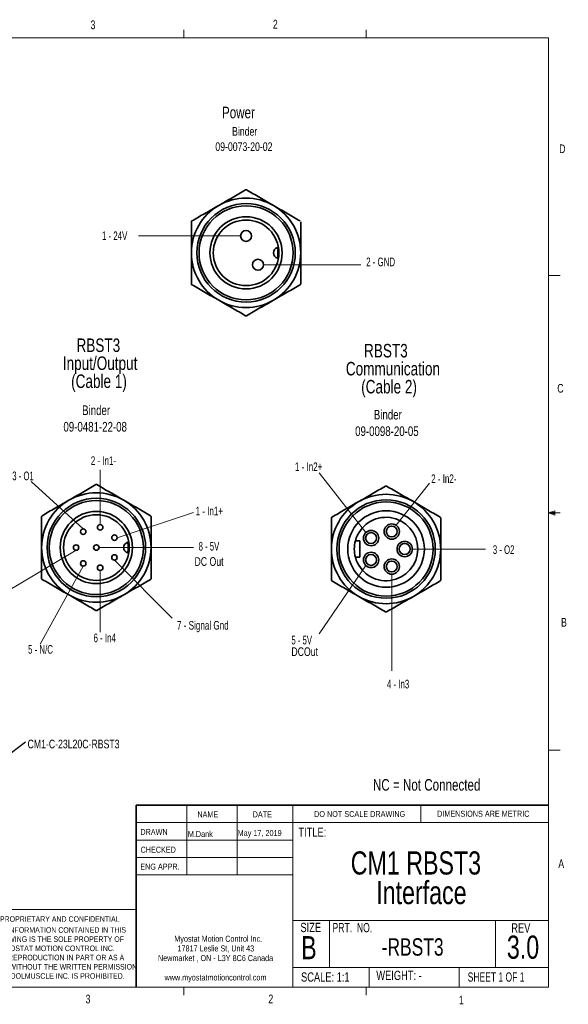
# Model space of a CAD drawing. Header units: millimetres. Extents: x 11 to 421, y 5 to 275.
# Tile 20 of 20: x 271 to 421, y 5 to 275. Entities that reach past the tile are written whole.
import ezdxf

# ---------------------------------------------------------------- set-up
doc = ezdxf.new("R2010")
doc.units = ezdxf.units.MM
doc.styles.add('SLDTEXTSTYLE0', font='TXT', dxfattribs={"width": 0.75})
doc.styles.add('SLDTEXTSTYLE2', font='TXT', dxfattribs={"width": 0.694444})
doc.styles.add('SLDTEXTSTYLE3', font='TXT', dxfattribs={"width": 0.6875})
doc.styles.add('SLDTEXTSTYLE4', font='TXT', dxfattribs={"width": 0.666667})
doc.styles.add('SLDTEXTSTYLE5', font='TXT', dxfattribs={"width": 0.696429})
doc.styles.add('SLDTEXTSTYLE6', font='TXT', dxfattribs={"width": 0.678571})
doc.dimstyles.new('SLDDIMSTYLE4', dxfattribs={"dimtxt": 0.18, "dimasz": 3, "dimexe": 0, "dimexo": 0.0625, "dimgap": 0, "dimtad": 0, "dimtih": 1, "dimtoh": 1, "dimdec": 0, "dimrnd": 1e-09, "dimzin": 0, "dimdsep": 46, "dimtxsty": 'Standard', "dimsah": 1, "dimcen": 0.09, "dimadec": 0, "dimazin": 0, "dimtfac": 3, "dimtdec": 0, "dimtofl": 0, "dimtmove": 0, "dimatfit": 3, "dimfxl": 1, "dimfrac": 2, "dimtolj": 1, "dimtzin": 0, "dimarcsym": 0})

# ---------------------------------------------------------------- blocks, each defined once
blk = doc.blocks.new('SW_NOTE_0')
at = {"color": 0, "linetype": 'Continuous', "lineweight": 0, "attachment_point": 2, "style": 'SLDTEXTSTYLE0'}
for s, insert, char_height in [('Binder', (4.76, 3.07), 2.381), ('09-0073-20-02', (4.54, -1.11), 2.3813)]:
    blk.add_mtext(s, dxfattribs=dict(at, insert=insert, char_height=char_height))
blk = doc.blocks.new('SW_NOTE_0_1')
at = {"color": 0, "linetype": 'Continuous', "lineweight": 0, "attachment_point": 2, "style": 'SLDTEXTSTYLE0'}
for s, insert, char_height in [('Binder', (5.29, 3.41), 2.646), ('09-0481-22-08', (5.04, -1.12), 2.6458)]:
    blk.add_mtext(s, dxfattribs=dict(at, insert=insert, char_height=char_height))
blk = doc.blocks.new('SW_NOTE_0_3')
at = {"color": 0, "linetype": 'Continuous', "lineweight": 0, "char_height": 1.651, "attachment_point": 2, "style": 'SLDTEXTSTYLE0'}
for s, insert in [('Myostat Motion Control Inc.', (15.3, 2.13)), ('17817 Leslie St, Unit 43', (14.64, -0.52)), ('Newmarket , ON - L3Y 8C6 Canada', (14.56, -3.17)), ('www.myostatmotioncontrol.com', (14.55, -8.48))]:
    blk.add_mtext(s, dxfattribs=dict(at, insert=insert))
blk = doc.blocks.new('SW_NOTE_0_4')
at = {"color": 0, "linetype": 'Continuous', "lineweight": 0, "char_height": 1.524, "attachment_point": 2, "style": 'SLDTEXTSTYLE0'}
for s, insert in [('THE INFORMATION CONTAINED IN THIS', (18.36, 1.96)), ('DRAWING IS THE SOLE PROPERTY OF', (18.31, -0.56)), ('MYOSTAT MOTION CONTROL INC.', (17.87, -3.08)), ('ANY REPRODUCTION IN PART OR AS A', (18.11, -5.61)), ('WHOLE WITHOUT THE WRITTEN PERMISSION', (18.52, -8.13)), ('OF COOLMUSCLE INC. IS PROHIBITED.', (18.42, -10.66))]:
    blk.add_mtext(s, dxfattribs=dict(at, insert=insert))
blk = doc.blocks.new('SW_NOTE_0_5')
at = {"color": 0, "linetype": 'Continuous', "lineweight": 0, "char_height": 6.35, "attachment_point": 2, "style": 'SLDTEXTSTYLE0'}
for s, insert in [('CM1 RBST3', (21.53, 8.19)), ('Interface', (23.04, 0.07))]:
    blk.add_mtext(s, dxfattribs=dict(at, insert=insert))
blk = doc.blocks.new('SW_NOTE_0_6')
at = {"color": 0, "linetype": 'Continuous', "lineweight": 0, "char_height": 2.381, "attachment_point": 2}
for s, insert, style in [('8 - 5V', (4.2, 3.07), 'SLDTEXTSTYLE4'), ('DC Out', (4.22, -1.11), 'SLDTEXTSTYLE0')]:
    blk.add_mtext(s, dxfattribs=dict(at, insert=insert, style=style))
blk = doc.blocks.new('SW_NOTE_0_7')
at = {"color": 0, "linetype": 'Continuous', "lineweight": 0, "attachment_point": 2, "style": 'SLDTEXTSTYLE0'}
for s, insert, char_height in [('RBST3', (6.71, 4.77), 3.704), ('Input/Output', (7.19, -0.16), 3.7042), ('(Cable 1)', (6.89, -5.1), 3.704)]:
    blk.add_mtext(s, dxfattribs=dict(at, insert=insert, char_height=char_height))
blk = doc.blocks.new('SW_NOTE_0_8')
at = {"color": 0, "linetype": 'Continuous', "lineweight": 0, "attachment_point": 2, "style": 'SLDTEXTSTYLE0'}
for s, insert, char_height in [('RBST3', (6.71, 4.77), 3.704), ('Communication', (8.64, -0.16), 3.7042), ('(Cable 2)', (7.58, -5.1), 3.704)]:
    blk.add_mtext(s, dxfattribs=dict(at, insert=insert, char_height=char_height))
blk = doc.blocks.new('SW_NOTE_0_9')
at = {"color": 0, "linetype": 'Continuous', "lineweight": 0, "char_height": 2.381, "attachment_point": 1}
for s, insert, style in [('5 - 5V', (0, 3.07), 'SLDTEXTSTYLE4'), ('DCOut', (0, -0.11), 'SLDTEXTSTYLE0')]:
    blk.add_mtext(s, dxfattribs=dict(at, insert=insert, style=style))
blk = doc.blocks.new('SW_NOTE_0_10')
at = {"color": 0, "linetype": 'Continuous', "lineweight": 0, "attachment_point": 2, "style": 'SLDTEXTSTYLE0'}
for s, insert, char_height in [('Binder', (5.29, 3.41), 2.646), ('09-0098-20-05', (5.04, -1.12), 2.6458)]:
    blk.add_mtext(s, dxfattribs=dict(at, insert=insert, char_height=char_height))
blk = doc.blocks.new('SW_NOTE_0_17')
at = {"color": 0, "linetype": 'Continuous', "lineweight": 0, "insert": (0.56, 0.62), "char_height": 2.3813, "attachment_point": 1, "style": 'SLDTEXTSTYLE0'}
blk.add_mtext('CM1-C-23L20C-RBST3', dxfattribs=at)

msp = doc.modelspace()

# ---------------------------------------------------------------- linework, layer by layer
at = {"color": 7, "linetype": 'Continuous', "lineweight": 18}
for p, q in [((15.907, 270.309), (415.957, 270.309)), ((315.938, 270.309), (315.938, 272.463)), ((365.944, 270.309), (365.944, 272.463)), ((415.957, 9.959), (415.957, 270.309)), ((331.529, 215.997), (303.546, 215.997)), ((337.799, 208.077), (364.485, 208.077)), ((415.957, 205.112), (419.132, 205.112)), ((293.034, 136.826), (293.034, 151.812)), ((288.384, 135.626), (274.157, 148.638)), ((365.824, 134.614), (353.039, 151.041)), ((374.163, 136.658), (383.286, 148.218)), ((415.957, 140.025), (417.663, 140.635)), ((417.663, 140.635), (417.663, 139.451)), ((297.684, 133.226), (318.661, 140.108)), ((415.957, 140.025), (417.663, 140.254)), ((415.957, 140.025), (419.132, 140.025)), ((415.957, 140.025), (417.663, 139.451)), ((415.957, 140.025), (417.663, 139.763)), ((286.434, 129.776), (266.998, 118.245)), ((292.734, 130.526), (318.661, 130.526)), ((378.615, 130.126), (398.723, 130.126)), ((296.934, 127.076), (312.802, 111.187)), ((288.384, 125.426), (276.615, 104.035)), ((293.034, 124.226), (293.034, 107.339)), ((365.824, 125.637), (353.039, 106.839)), ((372.975, 123.226), (372.975, 96.712)), ((415.957, 74.937), (419.132, 74.937)), ((316.817, 59.853), (316.817, 40.803)), ((330.63, 59.853), (330.63, 40.803)), ((345.885, 59.853), (345.885, 9.959)), ((380.921, 55.091), (380.921, 59.853)), ((302.919, 55.091), (415.957, 55.091)), ((302.919, 50.328), (345.885, 50.328)), ((302.919, 45.566), (345.885, 45.566)), ((345.885, 40.803), (302.919, 40.803)), ((302.919, 31.278), (259.953, 31.278)), ((345.885, 28.243), (415.957, 28.243)), ((355.932, 28.243), (355.932, 15.366)), ((401.43, 28.243), (401.43, 15.366)), ((345.885, 15.366), (415.957, 15.366)), ((366.793, 15.366), (366.793, 9.959)), ((391.48, 15.366), (391.48, 9.959)), ((415.957, 9.959), (15.907, 9.959)), ((315.938, 9.959), (315.938, 7.805)), ((365.944, 9.959), (365.944, 7.805))]:
    msp.add_line(p, q, dxfattribs=at)
at = {"color": 7, "linetype": 'Continuous', "lineweight": 35}
for p, q in [((363.011, 132.376), (364.215, 132.376)), ((364.215, 132.376), (364.215, 127.876)), ((363.011, 127.876), (364.215, 127.876)), ((302.919, 59.853), (415.957, 59.853)), ((302.919, 59.853), (302.919, 9.959))]:
    msp.add_line(p, q, dxfattribs=at)
for centre, radius in [((333.029, 211.347), 13.5), ((333.029, 211.347), 12.9), ((333.029, 211.347), 9.9), ((333.029, 211.347), 9), ((291.984, 130.526), 13.5), ((291.984, 130.526), 12.9), ((371.415, 130.126), 13.5), ((291.984, 130.526), 9.9), ((371.415, 130.126), 12.9), ((371.415, 130.126), 10.5), ((291.984, 130.526), 9), ((367.305, 133.126), 2.1), ((372.975, 134.926), 2.1), ((372.975, 134.926), 1.5), ((367.305, 133.126), 1.5), ((376.515, 130.126), 2.1), ((376.515, 130.126), 1.5), ((367.305, 127.126), 2.1), ((367.305, 127.126), 1.5), ((372.975, 125.326), 2.1), ((372.975, 125.326), 1.5)]:
    msp.add_circle(centre, radius, dxfattribs=at)
for centre, radius, start, end in [((333.029, 211.347), 17.25, 89.59185, 90.40815), ((333.029, 211.347), 15, 120, 180), ((333.029, 211.347), 15, 60, 120), ((333.029, 211.347), 15, 0, 60), ((333.029, 211.347), 17.25, 149.59185, 150.40815), ((333.029, 215.997), 1.5, 0, 180), ((333.029, 215.997), 1.5, 180, 0), ((333.029, 211.347), 15, 180, 240), ((342.029, 211.347), 1.5, 105.30094, 180), ((342.029, 211.347), 1.5, 180, 254.69906), ((333.029, 211.347), 15, 300, 0), ((336.299, 208.077), 1.5, 0, 180), ((336.299, 208.077), 1.5, 180, 0), ((333.029, 211.347), 17.25, 209.59185, 210.40815), ((333.029, 211.347), 17.25, 329.59185, 330.40815), ((333.029, 211.347), 15, 240, 300), ((333.029, 211.347), 17.25, 269.59185, 270.40815), ((291.984, 130.526), 17.25, 89.59185, 90.40815), ((371.415, 130.126), 17.25, 89.59185, 90.40815), ((291.984, 130.526), 15, 120, 180), ((291.984, 130.526), 15, 60, 120), ((291.984, 130.526), 15, 0, 60), ((371.415, 130.126), 15, 120, 180), ((371.415, 130.126), 15, 60, 120), ((371.415, 130.126), 15, 0, 60), ((291.984, 130.526), 17.25, 149.59185, 150.40815), ((291.984, 130.526), 17.25, 29.59185, 30.40815), ((371.415, 130.126), 17.25, 149.59185, 150.40815), ((371.415, 130.126), 8.7, 194.98823, 165.01177), ((371.415, 130.126), 17.25, 29.59185, 30.40815), ((288.384, 134.876), 0.75, 0, 180), ((293.034, 136.076), 0.75, 0, 180), ((293.034, 136.076), 0.75, 180, 0), ((288.384, 134.876), 0.75, 180, 0), ((296.934, 133.226), 0.75, 0, 180), ((296.934, 133.226), 0.75, 180, 0), ((371.415, 130.126), 8.7, 165.01177, 194.98823), ((291.984, 130.526), 15, 180, 240), ((286.434, 130.526), 0.75, 0, 180), ((286.434, 130.526), 0.75, 180, 0), ((291.984, 130.526), 0.75, 0, 180), ((291.984, 130.526), 0.75, 180, 0), ((300.984, 130.526), 1.5, 105.30094, 180), ((300.984, 130.526), 1.5, 180, 254.69906), ((291.984, 130.526), 15, 300, 0), ((371.415, 130.126), 15, 180, 240), ((371.415, 130.126), 15, 300, 0), ((288.384, 126.176), 0.75, 0, 180), ((296.934, 127.826), 0.75, 0, 180), ((296.934, 127.826), 0.75, 180, 0), ((288.384, 126.176), 0.75, 180, 0), ((293.034, 124.976), 0.75, 0, 180), ((293.034, 124.976), 0.75, 180, 0), ((291.984, 130.526), 17.25, 209.59185, 210.40815), ((291.984, 130.526), 17.25, 329.59185, 330.40815), ((371.415, 130.126), 17.25, 209.59185, 210.40815), ((371.415, 130.126), 17.25, 329.59185, 330.40815), ((291.984, 130.526), 15, 240, 300), ((371.415, 130.126), 15, 240, 300), ((291.984, 130.526), 17.25, 269.59185, 270.40815), ((371.415, 130.126), 17.25, 269.59185, 270.40815)]:
    msp.add_arc(centre, radius, start, end, dxfattribs=at)
for points, knots in [([(325.529, 224.337), (326.145, 224.692), (327.379, 225.405), (329.231, 226.474), (331.079, 227.541), (332.296, 228.244), (332.906, 228.596)], [0, 0, 0, 0, 0.2465841, 0.4947307, 0.7468705, 1, 1, 1, 1]), ([(333.152, 228.596), (333.748, 228.252), (334.942, 227.563), (336.773, 226.506), (338.638, 225.429), (339.898, 224.702), (340.529, 224.337)], [0, 0, 0, 0, 0.2473231, 0.495461, 0.7469472, 1, 1, 1, 1]), ([(318.152, 220.078), (318.748, 220.422), (319.942, 221.111), (321.773, 222.169), (323.638, 223.245), (324.898, 223.972), (325.529, 224.337)], [0, 0, 0, 0, 0.2473226, 0.4954611, 0.7469474, 1, 1, 1, 1]), ([(340.529, 224.337), (341.145, 223.982), (342.379, 223.269), (344.231, 222.2), (346.079, 221.133), (347.296, 220.43), (347.906, 220.078)], [0, 0, 0, 0, 0.2465844, 0.4947309, 0.7468706, 1, 1, 1, 1]), ([(318.029, 211.347), (318.029, 212.057), (318.029, 213.483), (318.029, 215.621), (318.029, 217.755), (318.029, 219.161), (318.029, 219.865)], [0, 0, 0, 0, 0.2465841, 0.4947305, 0.7468703, 1, 1, 1, 1]), ([(348.029, 219.865), (348.029, 219.177), (348.029, 217.799), (348.029, 215.684), (348.029, 213.53), (348.029, 212.076), (348.029, 211.347)], [0, 0, 0, 0, 0.2473229, 0.495461, 0.7469476, 1, 1, 1, 1]), ([(318.029, 202.828), (318.029, 203.516), (318.029, 204.893), (318.029, 206.295), (318.029, 207.703), (318.029, 209.149), (318.029, 210.603), (318.029, 211.347)], [0, 0, 0, 0, 0.24732291, 0.49468552, 0.49546167, 0.74209268, 1, 1, 1, 1]), ([(341.848, 213.143), (341.852, 213.105), (341.859, 213.03), (341.815, 212.922), (341.739, 212.835), (341.669, 212.808), (341.633, 212.794)], [0, 0, 0, 0, 0.2499998, 0.4999997, 0.7500032, 1, 1, 1, 1]), ([(341.633, 212.794), (341.638, 212.778), (341.644, 212.754), (341.674, 212.588), (341.705, 212.387), (341.738, 212.126), (341.766, 211.781), (341.787, 211.348), (341.766, 210.915), (341.738, 210.57), (341.706, 210.308), (341.674, 210.106), (341.644, 209.94), (341.638, 209.915), (341.633, 209.9)], [0, 0, 0, 0, 0.108119, 0.1747367, 0.2498212, 0.3256286, 0.3926798, 0.4996272, 0.6067361, 0.6737436, 0.7494285, 0.8249592, 0.8918505, 1, 1, 1, 1]), ([(348.029, 211.347), (348.029, 210.636), (348.029, 209.21), (348.029, 207.072), (348.029, 204.939), (348.029, 203.533), (348.029, 202.828)], [0, 0, 0, 0, 0.2465841, 0.4947306, 0.7468703, 1, 1, 1, 1]), ([(341.848, 209.551), (341.852, 209.588), (341.859, 209.664), (341.815, 209.771), (341.739, 209.858), (341.669, 209.886), (341.633, 209.9)], [0, 0, 0, 0, 0.2500025, 0.5000019, 0.750005, 1, 1, 1, 1]), ([(325.529, 198.356), (324.914, 198.712), (323.679, 199.425), (321.828, 200.494), (319.98, 201.56), (318.762, 202.263), (318.152, 202.616)], [0, 0, 0, 0, 0.2465843, 0.4947309, 0.7468706, 1, 1, 1, 1]), ([(347.906, 202.616), (347.31, 202.272), (346.117, 201.582), (344.285, 200.525), (342.42, 199.448), (341.161, 198.721), (340.529, 198.356)], [0, 0, 0, 0, 0.2473226, 0.4954612, 0.7469474, 1, 1, 1, 1]), ([(332.906, 194.097), (332.31, 194.441), (331.117, 195.13), (329.285, 196.188), (327.42, 197.265), (326.161, 197.992), (325.529, 198.356)], [0, 0, 0, 0, 0.2473227, 0.4954609, 0.7469478, 1, 1, 1, 1]), ([(340.529, 198.356), (339.914, 198.001), (338.679, 197.288), (336.828, 196.219), (334.98, 195.152), (333.762, 194.449), (333.152, 194.097)], [0, 0, 0, 0, 0.2465838, 0.4947304, 0.74687, 1, 1, 1, 1]), ([(284.484, 143.517), (285.1, 143.872), (286.335, 144.585), (288.186, 145.654), (290.034, 146.721), (291.252, 147.424), (291.861, 147.776)], [0, 0, 0, 0, 0.2465839, 0.4947306, 0.7468704, 1, 1, 1, 1]), ([(292.107, 147.776), (292.703, 147.432), (293.897, 146.743), (295.728, 145.685), (297.593, 144.608), (298.853, 143.881), (299.484, 143.517)], [0, 0, 0, 0, 0.2473232, 0.4954611, 0.7469474, 1, 1, 1, 1]), ([(363.915, 143.116), (364.531, 143.471), (365.766, 144.184), (367.617, 145.253), (369.465, 146.32), (370.683, 147.023), (371.293, 147.375)], [0, 0, 0, 0, 0.2465841, 0.4947309, 0.7468703, 1, 1, 1, 1]), ([(371.538, 147.375), (372.134, 147.031), (373.328, 146.342), (375.159, 145.285), (377.025, 144.208), (378.284, 143.481), (378.915, 143.116)], [0, 0, 0, 0, 0.24732319, 0.49546121, 0.7469472, 1, 1, 1, 1]), ([(277.107, 139.257), (277.703, 139.602), (278.897, 140.291), (280.728, 141.348), (282.593, 142.425), (283.853, 143.152), (284.484, 143.517)], [0, 0, 0, 0, 0.24732259, 0.49546105, 0.74694725, 1, 1, 1, 1]), ([(299.484, 143.517), (300.1, 143.161), (301.335, 142.448), (303.186, 141.379), (305.034, 140.313), (306.252, 139.61), (306.861, 139.257)], [0, 0, 0, 0, 0.2465843, 0.494731, 0.7468706, 1, 1, 1, 1]), ([(356.538, 138.857), (357.134, 139.201), (358.328, 139.89), (360.159, 140.947), (362.025, 142.024), (363.284, 142.751), (363.915, 143.116)], [0, 0, 0, 0, 0.2473226, 0.4954612, 0.7469472, 1, 1, 1, 1]), ([(378.915, 143.116), (379.531, 142.761), (380.766, 142.048), (382.617, 140.979), (384.465, 139.912), (385.683, 139.209), (386.293, 138.857)], [0, 0, 0, 0, 0.2465846, 0.4947312, 0.7468705, 1, 1, 1, 1]), ([(276.984, 130.526), (276.984, 131.237), (276.984, 132.663), (276.984, 134.801), (276.984, 136.934), (276.984, 138.34), (276.984, 139.045)], [0, 0, 0, 0, 0.2465839, 0.4947306, 0.7468702, 1, 1, 1, 1]), ([(306.984, 139.045), (306.984, 138.357), (306.984, 136.978), (306.984, 134.864), (306.984, 132.71), (306.984, 131.256), (306.984, 130.526)], [0, 0, 0, 0, 0.247323, 0.4954612, 0.7469475, 1, 1, 1, 1]), ([(356.415, 130.126), (356.415, 130.836), (356.415, 132.257), (356.415, 133.674), (356.415, 135.077), (356.415, 136.514), (356.415, 137.92), (356.415, 138.644)], [0, 0, 0, 0, 0.246584, 0.4931428, 0.4947312, 0.7396606, 1, 1, 1, 1]), ([(386.415, 138.644), (386.415, 137.956), (386.415, 136.577), (386.415, 134.463), (386.415, 132.309), (386.415, 130.855), (386.415, 130.126)], [0, 0, 0, 0, 0.2473228, 0.4954612, 0.7469472, 1, 1, 1, 1]), ([(300.803, 132.322), (300.807, 132.285), (300.814, 132.209), (300.77, 132.102), (300.694, 132.015), (300.624, 131.987), (300.589, 131.973)], [0, 0, 0, 0, 0.2500052, 0.5000042, 0.7500068, 1, 1, 1, 1]), ([(276.984, 122.008), (276.984, 122.696), (276.984, 124.074), (276.984, 126.189), (276.984, 128.343), (276.984, 129.797), (276.984, 130.526)], [0, 0, 0, 0, 0.2473228, 0.4954608, 0.746947, 1, 1, 1, 1]), ([(300.589, 131.973), (300.593, 131.958), (300.6, 131.934), (300.629, 131.768), (300.661, 131.567), (300.693, 131.306), (300.721, 130.961), (300.742, 130.528), (300.722, 130.095), (300.693, 129.75), (300.661, 129.488), (300.629, 129.285), (300.6, 129.119), (300.593, 129.095), (300.589, 129.079)], [0, 0, 0, 0, 0.10811903, 0.17473676, 0.2498213, 0.32562862, 0.39267985, 0.4996266, 0.60673609, 0.67374309, 0.74942838, 0.82495935, 0.89185049, 1, 1, 1, 1]), ([(306.984, 130.526), (306.984, 129.816), (306.984, 128.39), (306.984, 126.252), (306.984, 124.118), (306.984, 122.712), (306.984, 122.008)], [0, 0, 0, 0, 0.2465847, 0.494731, 0.7468704, 1, 1, 1, 1]), ([(356.415, 121.607), (356.415, 122.295), (356.415, 123.674), (356.415, 125.788), (356.415, 127.942), (356.415, 129.396), (356.415, 130.126)], [0, 0, 0, 0, 0.24732282, 0.49546118, 0.74694719, 1, 1, 1, 1]), ([(386.415, 130.126), (386.415, 129.415), (386.415, 127.989), (386.415, 125.851), (386.415, 123.717), (386.415, 122.311), (386.415, 121.607)], [0, 0, 0, 0, 0.2465844, 0.494731, 0.7468703, 1, 1, 1, 1]), ([(300.803, 128.73), (300.807, 128.768), (300.814, 128.843), (300.77, 128.951), (300.694, 129.038), (300.624, 129.066), (300.589, 129.079)], [0, 0, 0, 0, 0.2500049, 0.5000094, 0.7500071, 1, 1, 1, 1]), ([(284.484, 117.536), (283.869, 117.891), (282.634, 118.604), (280.783, 119.673), (278.935, 120.74), (277.717, 121.443), (277.107, 121.795)], [0, 0, 0, 0, 0.2465844, 0.4947308, 0.7468705, 1, 1, 1, 1]), ([(306.861, 121.795), (306.266, 121.451), (305.072, 120.762), (303.241, 119.705), (301.375, 118.628), (300.116, 117.901), (299.484, 117.536)], [0, 0, 0, 0, 0.2473226, 0.4954613, 0.7469475, 1, 1, 1, 1]), ([(363.915, 117.135), (363.3, 117.49), (362.065, 118.203), (360.214, 119.272), (358.366, 120.339), (357.148, 121.042), (356.538, 121.394)], [0, 0, 0, 0, 0.2465845, 0.4947312, 0.7468705, 1, 1, 1, 1]), ([(386.293, 121.394), (385.697, 121.05), (384.503, 120.361), (382.672, 119.304), (380.806, 118.227), (379.547, 117.5), (378.915, 117.135)], [0, 0, 0, 0, 0.2473227, 0.4954612, 0.7469472, 1, 1, 1, 1]), ([(291.861, 113.277), (291.266, 113.621), (290.072, 114.31), (288.241, 115.367), (286.375, 116.444), (285.116, 117.171), (284.484, 117.536)], [0, 0, 0, 0, 0.2473228, 0.4954609, 0.7469478, 1, 1, 1, 1]), ([(299.484, 117.536), (298.869, 117.181), (297.634, 116.468), (295.783, 115.399), (293.935, 114.332), (292.717, 113.629), (292.107, 113.277)], [0, 0, 0, 0, 0.2465836, 0.4947304, 0.7468699, 1, 1, 1, 1]), ([(371.293, 112.876), (370.697, 113.22), (369.503, 113.909), (367.672, 114.967), (365.806, 116.043), (364.547, 116.77), (363.915, 117.135)], [0, 0, 0, 0, 0.2473228, 0.4954609, 0.7469475, 1, 1, 1, 1]), ([(378.915, 117.135), (378.3, 116.78), (377.065, 116.067), (375.214, 114.998), (373.366, 113.931), (372.148, 113.228), (371.538, 112.876)], [0, 0, 0, 0, 0.2465841, 0.4947307, 0.74687, 1, 1, 1, 1])]:
    msp.add_open_spline(points, degree=3, knots=knots, dxfattribs=at)

# ---------------------------------------------------------------- block references
at = {"color": 7, "linetype": 'Continuous', "lineweight": 0}
for name, p in [('SW_NOTE_0', (327.899, 242.769)), ('SW_NOTE_0_7', (285.822, 183.092)), ('SW_NOTE_0_8', (364.656, 181.598)), ('SW_NOTE_0_1', (286.624, 166.097)), ('SW_NOTE_0_10', (366.601, 164.881)), ('SW_NOTE_0_6', (318.656, 128.999)), ('SW_NOTE_0_9', (345.455, 103.277)), ('SW_NOTE_0_17', (272.564, 77.223)), ('SW_NOTE_0_5', (358.065, 39.02)), ('SW_NOTE_0_4', (263.354, 24.464)), ('SW_NOTE_0_3', (310.101, 21.941))]:
    msp.add_blockref(name, p, dxfattribs=at)

# ---------------------------------------------------------------- texts
for s, insert, char_height, attachment_point, style in [('3', (290.391, 275.07), 2.381, 1, 'SLDTEXTSTYLE0'), ('2', (340.385, 275.24), 2.381, 1, 'SLDTEXTSTYLE0'), ('Power', (326.428, 251.42), 3.175, 1, 'SLDTEXTSTYLE0'), ('D', (418.879, 241.071), 2.381, 1, 'SLDTEXTSTYLE0'), ('1 - 24V', (293.515, 217.227), 2.3813, 1, 'SLDTEXTSTYLE6'), ('2 - GND', (365.971, 210.042), 2.3813, 1, 'SLDTEXTSTYLE6'), ('C', (418.368, 175.389), 2.381, 1, 'SLDTEXTSTYLE0'), ('2 - In1-', (293.934, 155.543), 2.3813, 2, 'SLDTEXTSTYLE3'), ('1 - In2+', (346.459, 153.873), 2.3813, 1, 'SLDTEXTSTYLE3'), ('3 - O1', (271.879, 151.367), 2.3813, 2, 'SLDTEXTSTYLE4'), ('2 - In2-', (383.787, 150.595), 2.3813, 1, 'SLDTEXTSTYLE3'), ('1 - In1+', (322.953, 141.729), 2.3813, 2, 'SLDTEXTSTYLE3'), ('3 - O2', (400.7, 131.145), 2.3813, 1, 'SLDTEXTSTYLE4'), ('B', (419.392, 111.229), 2.381, 1, 'SLDTEXTSTYLE0'), ('7 - Signal Gnd', (321.173, 110.394), 2.38125, 2, 'SLDTEXTSTYLE5'), ('6 - In4', (294.281, 106.949), 2.3813, 2, 'SLDTEXTSTYLE6'), ('5 - N/C', (276.673, 103.791), 2.3813, 2, 'SLDTEXTSTYLE6'), ('4 - In3', (371.651, 94.283), 2.3813, 1, 'SLDTEXTSTYLE6'), ('NC = Not Connected', (367.815, 67.042), 3.175, 1, 'SLDTEXTSTYLE0'), ('NAME', (319.681, 58.182), 1.651, 1, 'SLDTEXTSTYLE0'), ('DATE', (334.845, 58.182), 1.651, 1, 'SLDTEXTSTYLE0'), ('DO NOT SCALE DRAWING', (364.174, 58.259), 1.5875, 2, 'SLDTEXTSTYLE0'), ('DIMENSIONS ARE METRIC', (385.416, 58.349), 1.651, 1, 'SLDTEXTSTYLE0'), ('DRAWN', (304.053, 53.381), 1.651, 1, 'SLDTEXTSTYLE0'), ('M.Dank', (317.061, 52.765), 1.5875, 1, 'SLDTEXTSTYLE0'), ('May 17, 2019', (330.719, 53.04), 1.5875, 1, 'SLDTEXTSTYLE0'), ('TITLE:', (347.375, 53.755), 2.54, 1, 'SLDTEXTSTYLE0'), ('CHECKED', (304.107, 48.495), 1.651, 1, 'SLDTEXTSTYLE0'), ('ENG APPR.', (304.034, 43.859), 1.651, 1, 'SLDTEXTSTYLE0'), ('A', (418.645, 45.025), 2.381, 1, 'SLDTEXTSTYLE0'), ('PROPRIETARY AND CONFIDENTIAL', (265.554, 29.424), 1.524, 1, 'SLDTEXTSTYLE0'), ('SIZE', (347.936, 27.617), 2.54, 1, 'SLDTEXTSTYLE0'), ('PRT.  NO.', (356.737, 27.581), 2.54, 1, 'SLDTEXTSTYLE2'), ('REV', (405.742, 27.482), 2.54, 1, 'SLDTEXTSTYLE0'), ('B', (348.137, 23.983), 6.35, 1, 'SLDTEXTSTYLE0'), ('-RBST3', (378.7, 23.382), 4.7625, 2, 'SLDTEXTSTYLE0'), ('3.0', (408.965, 24.122), 6.35, 2, 'SLDTEXTSTYLE0'), ('SCALE: 1:1', (348.105, 14.023), 2.54, 1, 'SLDTEXTSTYLE0'), ('WEIGHT: -', (368.739, 14.473), 2.54, 1, 'SLDTEXTSTYLE0'), ('SHEET 1 OF 1', (393.788, 14.032), 2.54, 1, 'SLDTEXTSTYLE3'), ('3', (289.021, 7.915), 2.381, 1, 'SLDTEXTSTYLE0'), ('2', (339.148, 7.936), 2.381, 1, 'SLDTEXTSTYLE0'), ('1', (391.371, 7.655), 2.381, 1, 'SLDTEXTSTYLE0')]:
    msp.add_mtext(s, dxfattribs=dict(at, insert=insert, char_height=char_height, attachment_point=attachment_point, style=style))

# ---------------------------------------------------------------- leaders
msp.add_leader([(262.266, 69.445), (272.564, 77.223)], dimstyle='SLDDIMSTYLE4', dxfattribs=at)

doc.saveas('drawing.dxf')
